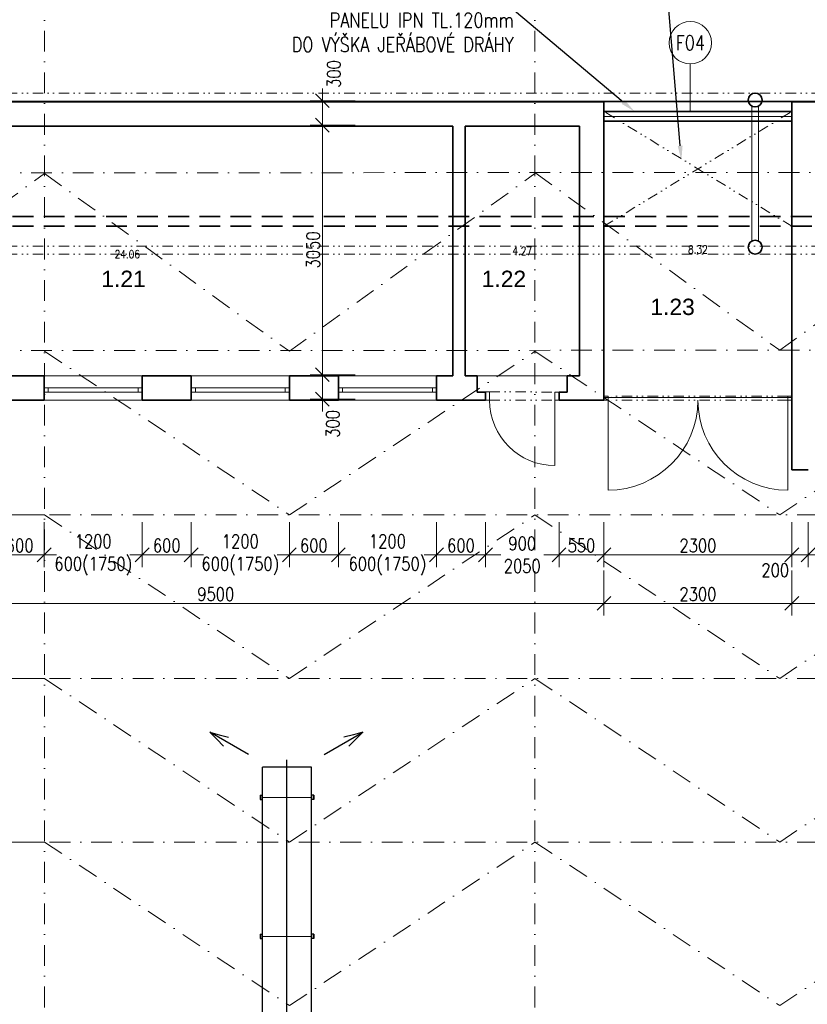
# Model space of a CAD drawing. Header units: millimetres. Extents: x -485339 to 350584, y -1189934 to 0.
# Tile 110 of 178: x -56185 to -46546, y -1027579 to -1015541. Entities that reach past the tile are written whole.
import ezdxf
from ezdxf import colors
from ezdxf.entities.mleader import LeaderData, LeaderLine
from ezdxf.enums import TextEntityAlignment as Align
from ezdxf.math import Vec2, Vec3

# ---------------------------------------------------------------- set-up
doc = ezdxf.new("R2010")
doc.units = ezdxf.units.MM
doc.header["$LTSCALE"] = 10
for name, pattern in [('DASHDOT', [25.4, 12.7, -6.35, 0, -6.35]), ('DĚLICÍ2', [15.875, 6.35, -3.175, 0, -3.175, 0, -3.175]), ('ČÁRKOVANÁ', [19.05, 12.7, -6.35])]:
    doc.linetypes.add(name, pattern=pattern)
doc.layers.get('Defpoints').update_dxf_attribs({"color": 201})
doc.layers.add('1VZT-vytápění', color=150, linetype='Continuous')
for name, color, linetype, lineweight in [('N_dveře', 10, 'Continuous', 18), ('N_popis', 10, 'Continuous', 18), ('N_čáry_dělící stěna', 212, 'ČÁRKOVANÁ', 35), ('N_čáry_nad', 10, 'DĚLICÍ2', 18), ('N_čáry_obv.plášt', 212, 'Continuous', 18), ('N_čáry_obv.plášt_obrys', 212, 'Continuous', 35), ('St__otvory_dveře', 40, 'Continuous', 18), ('St_kóty', 132, 'Continuous', 18), ('St_otvory_okna', 40, 'Continuous', 18), ('St_plocha_místnosti', 250, 'Continuous', 18), ('St_sloupy_konstrukce haly', 5, 'Continuous', 35), ('St_čáry_nad', 250, 'DĚLICÍ2', 18), ('St_čáry_obrys', 5, 'Continuous', 35), ('St_čáry_osy', 250, 'DASHDOT', 18), ('St_čáry_plné', 250, 'Continuous', 18)]:
    doc.layers.add(name, color=color, linetype=linetype, lineweight=lineweight)
doc.layers.add('St_plocha_místn', color=140, linetype='Continuous', lineweight=18, plot=False)
doc.styles.add('Andy', font='arial.ttf')
doc.styles.get("Standard").update_dxf_attribs({"font": 'simplex.shx', "width": 0.8})
doc.linetypes.add('ZIGZAG', pattern='A,0.00254,-5.08,[131,ltypeshp.shx,S=5.08,R=0,X=-5.08,Y=0],-10.16,[131,ltypeshp.shx,S=5.08,R=180,X=5.08,Y=0],-5.08', length=20.32254)
doc.dimstyles.new('stavebníM100', dxfattribs={"dimtxt": 165, "dimasz": 170, "dimexe": 150, "dimexo": 100, "dimgap": 30, "dimtad": 1, "dimdec": 0, "dimtxsty": 'Standard', "dimblk": 'OBLIQUE', "dimcen": -2.5, "dimdle": 150, "dimclrd": 256, "dimclre": 256, "dimclrt": 256, "dimadec": 4, "dimazin": 0, "dimtfac": 1, "dimtdec": 0, "dimtmove": 2, "dimatfit": 3, "dimldrblk": 'OBLIQUE', "dimfxl": 400, "dimfxlon": 1, "dimlwd": -1, "dimlwe": -1, "dimarcsym": 0})

# ---------------------------------------------------------------- blocks, each defined once
blk = doc.blocks.new('*U5513')
at = {"layer": 'St_čáry_osy', "ltscale": 2}
blk.add_lwpolyline([(-3000, -1000), (-4, 1000), (3000, -1000)], dxfattribs=at)
blk = doc.blocks.new('*U5512')
at = {"layer": 'St_čáry_osy', "ltscale": 2}
for p in [(72000, 6000), (72000, 4000), (72000, 2000), (72000, 0)]:
    blk.add_blockref('*U5513', p, dxfattribs=at)
blk = doc.blocks.new('*U5515')
at = {"layer": 'St_čáry_osy', "ltscale": 2}
for points in [[(-3950, 8000), (9058, 8000)], [(-3950, 6000), (9058, 6000)], [(-3950, 4000), (9058, 4000)]]:
    blk.add_lwpolyline(points, dxfattribs=at)
blk = doc.blocks.new('*U5514')
at = {"layer": 'St_čáry_osy', "ltscale": 2}
for p in [(60000, 0), (72000, 0)]:
    blk.add_blockref('*U5515', p, dxfattribs=at)
blk = doc.blocks.new('G$CC1796412')
at = {"layer": 'St__otvory_dveře', "color": 0, "ltscale": 2}
blk.add_lwpolyline([(850, 1), (850, 801)], dxfattribs=at)
at = {"layer": 'St__otvory_dveře', "ltscale": 2}
for points in [[(50, 0), (0, 0), (0, -100), (50, -100)], [(900, 1), (850, 1), (850, -99), (900, -99)]]:
    blk.add_lwpolyline(points, close=True, dxfattribs=at)
at = {"layer": 'St__otvory_dveře', "linetype": 'DĚLICÍ2', "ltscale": 2}
for points in [[(50, 0), (850, 1)], [(50, -100), (850, -99)]]:
    blk.add_lwpolyline(points, dxfattribs=at)
at = {"layer": 'St__otvory_dveře', "color": 0, "ltscale": 2}
blk.add_arc((850, 1), 800, 90, 180, dxfattribs=at)
blk = doc.blocks.new('G$C09EC9A76')
at = {"layer": 'St_otvory_okna', "ltscale": 2}
for points in [[(1200, 50), (0, 50), (0, 0), (1200, 0)], [(0, 50), (50, 50), (50, 0), (0, 0)], [(1200, 50), (1150, 50), (1150, 0), (1200, 0)]]:
    blk.add_lwpolyline(points, close=True, dxfattribs=at)
blk = doc.blocks.new('G$C96BA53D1')
at = {"layer": 'St__otvory_dveře', "ltscale": 2}
for points in [[(0, -50), (50, -50), (50, 0), (0, 0)], [(2250, -50), (2300, -50), (2300, 0), (2250, 0)]]:
    blk.add_lwpolyline(points, close=True, dxfattribs=at)
at = {"layer": 'St__otvory_dveře', "linetype": 'DĚLICÍ2', "ltscale": 2}
for points in [[(2250, 0), (50, 0)], [(2250, -50), (50, -50)]]:
    blk.add_lwpolyline(points, dxfattribs=at)
at = {"layer": 'St__otvory_dveře', "ltscale": 2}
for points in [[(50, -50), (50, -1150)], [(2250, -50), (2250, -1150)]]:
    blk.add_lwpolyline(points, dxfattribs=at)
for centre, start, end in [((50, -50), 270, 0), ((2250, -50), 180, 270)]:
    blk.add_arc(centre, 1100, start, end, dxfattribs=at)
blk = doc.blocks.new('G$CB69B1554')
at = {"layer": 'St_čáry_nad', "ltscale": 2}
blk.add_lwpolyline([(72380, -4650), (73480, -4650)], dxfattribs=at)
at = {"layer": 'St_čáry_obrys', "ltscale": 2}
for points in [[(73930, -1300), (63240, -1300)], [(73930, -4950), (73930, -1300)], [(76230, -5800), (76230, -1300)], [(72080, -1600), (64730, -1600)], [(72080, -4650), (72080, -1600)], [(73630, -1600), (72230, -1600)], [(72230, -4650), (72230, -1600)], [(73630, -4650), (73630, -1600)], [(67080, -4650), (66480, -4650)], [(67080, -4950), (67080, -4650)], [(68880, -4650), (68280, -4650)], [(68280, -4950), (68280, -4650)], [(68880, -4950), (68880, -4650)], [(70680, -4650), (70080, -4650)], [(70080, -4950), (70080, -4650)], [(70680, -4950), (70680, -4650)], [(72080, -4650), (71880, -4650)], [(71880, -4950), (71880, -4650)], [(72380, -4650), (72230, -4650)], [(72380, -4850), (72380, -4650)], [(73630, -4650), (73480, -4650)], [(73480, -4850), (73480, -4650)], [(72380, -4850), (72480, -4850)], [(72480, -4950), (72480, -4850)], [(73380, -4950), (73380, -4850)], [(73380, -4950), (73380, -4850)], [(73480, -4850), (73380, -4850)], [(67080, -4950), (66480, -4950)], [(68880, -4950), (68280, -4950)], [(70680, -4950), (70080, -4950)], [(72480, -4950), (71880, -4950)], [(73930, -4950), (73380, -4950)]]:
    blk.add_lwpolyline(points, dxfattribs=at)
at = {"layer": 'St_čáry_obrys'}
for points in [[(76230, -1300), (79139, -1300)], [(76230, -5800), (76430, -5800)]]:
    blk.add_lwpolyline(points, dxfattribs=at)
at = {"layer": 'St_čáry_plné'}
for p, q in [((67080, -4650), (68280, -4650)), ((68880, -4650), (70080, -4650)), ((70680, -4650), (71880, -4650)), ((67080, -4950), (68280, -4950)), ((68880, -4950), (70080, -4950)), ((70680, -4950), (71880, -4950))]:
    blk.add_line(p, q, dxfattribs=at)
at = {"layer": 'St__otvory_dveře', "xscale": -1, "rotation": 180}
blk.add_blockref('G$CC1796412', (72480, -4949), dxfattribs=at)
at = {"layer": 'St__otvory_dveře'}
blk.add_blockref('G$C96BA53D1', (73930, -4900), dxfattribs=at)
at = {"layer": 'St_otvory_okna', "ltscale": 2}
for p in [(67080, -4850), (68880, -4850), (70680, -4850)]:
    blk.add_blockref('G$C09EC9A76', p, dxfattribs=at)
blk = doc.blocks.new('G$CD8A98CDB')
at = {"layer": 'St_sloupy_konstrukce haly', "color": 250, "lineweight": 18, "ltscale": 2}
for points in [[(-825, 0), (825, 0)], [(-825, -80), (825, -80)]]:
    blk.add_lwpolyline(points, dxfattribs=at)
at = {"layer": 'St_sloupy_konstrukce haly', "ltscale": 2}
for centre in [(-900, -40), (900, -40)]:
    blk.add_circle(centre, 85, dxfattribs=at)
blk = doc.blocks.new('_OBLIQUE')
at = {"color": 0, "linetype": 'ByBlock'}
blk.add_line((-0.5, -0.5), (0.5, 0.5), dxfattribs=at)
blk = doc.blocks.new('*D5771')
at = {"layer": 'Defpoints', "color": 0}
for p in [(-43625, -992923), (-40393, -992923), (-59739, -1042046)]:
    blk.add_point(p, dxfattribs=at)
at = {"layer": 'St_kóty'}
for p, q in [((-40393, -1042196), (-40393, -992773)), ((-40793, -992923), (-40243, -992923)), ((-40793, -1042046), (-40243, -1042046))]:
    blk.add_line(p, q, dxfattribs=at)
at = {"layer": 'St_kóty', "linetype": 'ByBlock', "xscale": 170, "yscale": 170, "zscale": 170}
for p, rotation in [((-40393, -992923), 90), ((-40393, -1042046), 270)]:
    blk.add_blockref('_OBLIQUE', p, dxfattribs=dict(at, rotation=rotation))
at = {"layer": 'St_kóty', "insert": (-40506, -1017484), "char_height": 165, "attachment_point": 5, "rotation": 90}
blk.add_mtext('49123', dxfattribs=at)
blk = doc.blocks.new('*D5783')
at = {"layer": 'Defpoints', "color": 0}
for p in [(-43625, -992923), (-59725, -1060478), (-38949, -1060478)]:
    blk.add_point(p, dxfattribs=at)
at = {"layer": 'St_kóty'}
for p, q in [((-38949, -992773), (-38949, -1060628)), ((-39349, -992923), (-38799, -992923)), ((-39349, -1060478), (-38799, -1060478))]:
    blk.add_line(p, q, dxfattribs=at)
at = {"layer": 'St_kóty', "linetype": 'ByBlock', "xscale": 170, "yscale": 170, "zscale": 170}
for p, rotation in [((-38949, -992923), 90), ((-38949, -1060478), 270)]:
    blk.add_blockref('_OBLIQUE', p, dxfattribs=dict(at, rotation=rotation))
at = {"layer": 'St_kóty', "insert": (-39061, -1026700), "char_height": 165, "attachment_point": 5, "rotation": 90}
blk.add_mtext('67555', dxfattribs=at)
blk = doc.blocks.new('*D5885')
at = {"layer": 'Defpoints', "color": 0}
for p in [(-54685, -1019587), (-54085, -1019587), (-54085, -1022083)]:
    blk.add_point(p, dxfattribs=at)
at = {"layer": 'St_kóty'}
for p, q in [((-54685, -1021683), (-54685, -1022233)), ((-54085, -1021683), (-54085, -1022233)), ((-54835, -1022083), (-53935, -1022083))]:
    blk.add_line(p, q, dxfattribs=at)
at = {"layer": 'St_kóty', "linetype": 'ByBlock', "xscale": 170, "yscale": 170, "zscale": 170, "rotation": 180}
blk.add_blockref('_OBLIQUE', (-54685, -1022083), dxfattribs=at)
at = {"layer": 'St_kóty', "linetype": 'ByBlock', "xscale": 170, "yscale": 170, "zscale": 170}
blk.add_blockref('_OBLIQUE', (-54085, -1022083), dxfattribs=at)
at = {"layer": 'St_kóty', "insert": (-54385, -1021970), "char_height": 165, "attachment_point": 5}
blk.add_mtext('600', dxfattribs=at)
blk = doc.blocks.new('*D5886')
at = {"layer": 'Defpoints', "color": 0}
for p in [(-54085, -1019587), (-52885, -1019587), (-52885, -1022083)]:
    blk.add_point(p, dxfattribs=at)
at = {"layer": 'St_kóty'}
for p, q in [((-54085, -1021683), (-54085, -1022233)), ((-52885, -1021683), (-52885, -1022233)), ((-54235, -1022083), (-54008, -1022083)), ((-52735, -1022083), (-52961, -1022083))]:
    blk.add_line(p, q, dxfattribs=at)
at = {"layer": 'St_kóty', "linetype": 'ByBlock', "xscale": 170, "yscale": 170, "zscale": 170, "rotation": 180}
blk.add_blockref('_OBLIQUE', (-54085, -1022083), dxfattribs=at)
at = {"layer": 'St_kóty', "linetype": 'ByBlock', "xscale": 170, "yscale": 170, "zscale": 170}
blk.add_blockref('_OBLIQUE', (-52885, -1022083), dxfattribs=at)
at = {"layer": 'St_kóty', "insert": (-53485, -1022083), "char_height": 165, "attachment_point": 5}
blk.add_mtext('1200\\P600(1750)', dxfattribs=at)
blk = doc.blocks.new('*D5887')
at = {"layer": 'Defpoints', "color": 0}
for p in [(-52885, -1019587), (-52285, -1019587), (-52285, -1022083)]:
    blk.add_point(p, dxfattribs=at)
at = {"layer": 'St_kóty'}
for p, q in [((-52885, -1021683), (-52885, -1022233)), ((-52285, -1021683), (-52285, -1022233)), ((-53035, -1022083), (-52135, -1022083))]:
    blk.add_line(p, q, dxfattribs=at)
at = {"layer": 'St_kóty', "linetype": 'ByBlock', "xscale": 170, "yscale": 170, "zscale": 170, "rotation": 180}
blk.add_blockref('_OBLIQUE', (-52885, -1022083), dxfattribs=at)
at = {"layer": 'St_kóty', "linetype": 'ByBlock', "xscale": 170, "yscale": 170, "zscale": 170}
blk.add_blockref('_OBLIQUE', (-52285, -1022083), dxfattribs=at)
at = {"layer": 'St_kóty', "insert": (-52585, -1021970), "char_height": 165, "attachment_point": 5}
blk.add_mtext('600', dxfattribs=at)
blk = doc.blocks.new('*D5888')
at = {"layer": 'Defpoints', "color": 0}
for p in [(-52285, -1019587), (-51085, -1019587), (-51085, -1022083)]:
    blk.add_point(p, dxfattribs=at)
at = {"layer": 'St_kóty'}
for p, q in [((-52285, -1021683), (-52285, -1022233)), ((-51085, -1021683), (-51085, -1022233)), ((-52435, -1022083), (-52208, -1022083)), ((-50935, -1022083), (-51161, -1022083))]:
    blk.add_line(p, q, dxfattribs=at)
at = {"layer": 'St_kóty', "linetype": 'ByBlock', "xscale": 170, "yscale": 170, "zscale": 170, "rotation": 180}
blk.add_blockref('_OBLIQUE', (-52285, -1022083), dxfattribs=at)
at = {"layer": 'St_kóty', "linetype": 'ByBlock', "xscale": 170, "yscale": 170, "zscale": 170}
blk.add_blockref('_OBLIQUE', (-51085, -1022083), dxfattribs=at)
at = {"layer": 'St_kóty', "insert": (-51685, -1022083), "char_height": 165, "attachment_point": 5}
blk.add_mtext('1200\\P600(1750)', dxfattribs=at)
blk = doc.blocks.new('*D5889')
at = {"layer": 'Defpoints', "color": 0}
for p in [(-51085, -1019587), (-50485, -1019587), (-50485, -1022083)]:
    blk.add_point(p, dxfattribs=at)
at = {"layer": 'St_kóty'}
for p, q in [((-51085, -1021683), (-51085, -1022233)), ((-50485, -1021683), (-50485, -1022233)), ((-51235, -1022083), (-50335, -1022083))]:
    blk.add_line(p, q, dxfattribs=at)
at = {"layer": 'St_kóty', "linetype": 'ByBlock', "xscale": 170, "yscale": 170, "zscale": 170, "rotation": 180}
blk.add_blockref('_OBLIQUE', (-51085, -1022083), dxfattribs=at)
at = {"layer": 'St_kóty', "linetype": 'ByBlock', "xscale": 170, "yscale": 170, "zscale": 170}
blk.add_blockref('_OBLIQUE', (-50485, -1022083), dxfattribs=at)
at = {"layer": 'St_kóty', "insert": (-50785, -1021970), "char_height": 165, "attachment_point": 5}
blk.add_mtext('600', dxfattribs=at)
blk = doc.blocks.new('*D5890')
at = {"layer": 'Defpoints', "color": 0}
for p in [(-50485, -1019587), (-49585, -1019587), (-49585, -1022083)]:
    blk.add_point(p, dxfattribs=at)
at = {"layer": 'St_kóty'}
for p, q in [((-50485, -1021683), (-50485, -1022233)), ((-49585, -1021683), (-49585, -1022233)), ((-50635, -1022083), (-50297, -1022083)), ((-49435, -1022083), (-49772, -1022083))]:
    blk.add_line(p, q, dxfattribs=at)
at = {"layer": 'St_kóty', "linetype": 'ByBlock', "xscale": 170, "yscale": 170, "zscale": 170, "rotation": 180}
blk.add_blockref('_OBLIQUE', (-50485, -1022083), dxfattribs=at)
at = {"layer": 'St_kóty', "linetype": 'ByBlock', "xscale": 170, "yscale": 170, "zscale": 170}
blk.add_blockref('_OBLIQUE', (-49585, -1022083), dxfattribs=at)
at = {"layer": 'St_kóty', "insert": (-50035, -1022083), "char_height": 165, "attachment_point": 5}
blk.add_mtext('900\\P2050', dxfattribs=at)
blk = doc.blocks.new('*D5891')
at = {"layer": 'Defpoints', "color": 0}
for p in [(-49585, -1019587), (-49035, -1019587), (-49035, -1022083)]:
    blk.add_point(p, dxfattribs=at)
at = {"layer": 'St_kóty'}
for p, q in [((-49585, -1021683), (-49585, -1022233)), ((-49035, -1021683), (-49035, -1022233)), ((-49735, -1022083), (-48885, -1022083))]:
    blk.add_line(p, q, dxfattribs=at)
at = {"layer": 'St_kóty', "linetype": 'ByBlock', "xscale": 170, "yscale": 170, "zscale": 170, "rotation": 180}
blk.add_blockref('_OBLIQUE', (-49585, -1022083), dxfattribs=at)
at = {"layer": 'St_kóty', "linetype": 'ByBlock', "xscale": 170, "yscale": 170, "zscale": 170}
blk.add_blockref('_OBLIQUE', (-49035, -1022083), dxfattribs=at)
at = {"layer": 'St_kóty', "insert": (-49310, -1021970), "char_height": 165, "attachment_point": 5}
blk.add_mtext('550', dxfattribs=at)
blk = doc.blocks.new('*D5892')
at = {"layer": 'Defpoints', "color": 0}
for p in [(-49035, -1019587), (-46735, -1020437), (-46735, -1022083)]:
    blk.add_point(p, dxfattribs=at)
at = {"layer": 'St_kóty'}
for p, q in [((-49035, -1021683), (-49035, -1022233)), ((-46735, -1021683), (-46735, -1022233)), ((-49185, -1022083), (-46585, -1022083))]:
    blk.add_line(p, q, dxfattribs=at)
at = {"layer": 'St_kóty', "linetype": 'ByBlock', "xscale": 170, "yscale": 170, "zscale": 170, "rotation": 180}
blk.add_blockref('_OBLIQUE', (-49035, -1022083), dxfattribs=at)
at = {"layer": 'St_kóty', "linetype": 'ByBlock', "xscale": 170, "yscale": 170, "zscale": 170}
blk.add_blockref('_OBLIQUE', (-46735, -1022083), dxfattribs=at)
at = {"layer": 'St_kóty', "insert": (-47885, -1021970), "char_height": 165, "attachment_point": 5}
blk.add_mtext('2300', dxfattribs=at)
blk = doc.blocks.new('*D5893')
at = {"layer": 'Defpoints', "color": 0}
for p in [(-46735, -1020437), (-46535, -1020437), (-46535, -1022083)]:
    blk.add_point(p, dxfattribs=at)
at = {"layer": 'St_kóty'}
for p, q in [((-46735, -1021683), (-46735, -1022233)), ((-46535, -1021683), (-46535, -1022233)), ((-46885, -1022083), (-46385, -1022083))]:
    blk.add_line(p, q, dxfattribs=at)
at = {"layer": 'St_kóty', "linetype": 'ByBlock', "xscale": 170, "yscale": 170, "zscale": 170, "rotation": 180}
blk.add_blockref('_OBLIQUE', (-46735, -1022083), dxfattribs=at)
at = {"layer": 'St_kóty', "linetype": 'ByBlock', "xscale": 170, "yscale": 170, "zscale": 170}
blk.add_blockref('_OBLIQUE', (-46535, -1022083), dxfattribs=at)
at = {"layer": 'St_kóty', "insert": (-46939, -1022271), "char_height": 165, "attachment_point": 5}
blk.add_mtext('200', dxfattribs=at)
blk = doc.blocks.new('*D5894')
at = {"layer": 'Defpoints', "color": 0}
for p in [(-46535, -1020437), (-45435, -1020437), (-45435, -1022083)]:
    blk.add_point(p, dxfattribs=at)
at = {"layer": 'St_kóty'}
for p, q in [((-46535, -1021683), (-46535, -1022233)), ((-45435, -1021683), (-45435, -1022233)), ((-46685, -1022083), (-46235, -1022083)), ((-45285, -1022083), (-45735, -1022083))]:
    blk.add_line(p, q, dxfattribs=at)
at = {"layer": 'St_kóty', "linetype": 'ByBlock', "xscale": 170, "yscale": 170, "zscale": 170, "rotation": 180}
blk.add_blockref('_OBLIQUE', (-46535, -1022083), dxfattribs=at)
at = {"layer": 'St_kóty', "linetype": 'ByBlock', "xscale": 170, "yscale": 170, "zscale": 170}
blk.add_blockref('_OBLIQUE', (-45435, -1022083), dxfattribs=at)
at = {"layer": 'St_kóty', "insert": (-45985, -1022083), "char_height": 165, "attachment_point": 5}
blk.add_mtext('1100\\P2150', dxfattribs=at)
blk = doc.blocks.new('*D5900')
at = {"layer": 'Defpoints', "color": 0}
for p in [(-58535, -1020181), (-49035, -1020181), (-49035, -1022677)]:
    blk.add_point(p, dxfattribs=at)
at = {"layer": 'St_kóty'}
for p, q in [((-58535, -1022277), (-58535, -1022827)), ((-49035, -1022277), (-49035, -1022827)), ((-58685, -1022677), (-48885, -1022677))]:
    blk.add_line(p, q, dxfattribs=at)
at = {"layer": 'St_kóty', "linetype": 'ByBlock', "xscale": 170, "yscale": 170, "zscale": 170, "rotation": 180}
blk.add_blockref('_OBLIQUE', (-58535, -1022677), dxfattribs=at)
at = {"layer": 'St_kóty', "linetype": 'ByBlock', "xscale": 170, "yscale": 170, "zscale": 170}
blk.add_blockref('_OBLIQUE', (-49035, -1022677), dxfattribs=at)
at = {"layer": 'St_kóty', "insert": (-53785, -1022564), "char_height": 165, "attachment_point": 5}
blk.add_mtext('9500', dxfattribs=at)
blk = doc.blocks.new('*D5901')
at = {"layer": 'Defpoints', "color": 0}
for p in [(-49035, -1020181), (-46735, -1021031), (-46735, -1022677)]:
    blk.add_point(p, dxfattribs=at)
at = {"layer": 'St_kóty'}
for p, q in [((-49035, -1022277), (-49035, -1022827)), ((-46735, -1022277), (-46735, -1022827)), ((-49185, -1022677), (-46585, -1022677))]:
    blk.add_line(p, q, dxfattribs=at)
at = {"layer": 'St_kóty', "linetype": 'ByBlock', "xscale": 170, "yscale": 170, "zscale": 170, "rotation": 180}
blk.add_blockref('_OBLIQUE', (-49035, -1022677), dxfattribs=at)
at = {"layer": 'St_kóty', "linetype": 'ByBlock', "xscale": 170, "yscale": 170, "zscale": 170}
blk.add_blockref('_OBLIQUE', (-46735, -1022677), dxfattribs=at)
at = {"layer": 'St_kóty', "insert": (-47885, -1022564), "char_height": 165, "attachment_point": 5}
blk.add_mtext('2300', dxfattribs=at)
blk = doc.blocks.new('*D5902')
at = {"layer": 'Defpoints', "color": 0}
for p in [(-46735, -1021031), (-43925, -1021031), (-43925, -1022677)]:
    blk.add_point(p, dxfattribs=at)
at = {"layer": 'St_kóty'}
for p, q in [((-46735, -1022277), (-46735, -1022827)), ((-43925, -1022277), (-43925, -1022827)), ((-46885, -1022677), (-43775, -1022677))]:
    blk.add_line(p, q, dxfattribs=at)
at = {"layer": 'St_kóty', "linetype": 'ByBlock', "xscale": 170, "yscale": 170, "zscale": 170, "rotation": 180}
blk.add_blockref('_OBLIQUE', (-46735, -1022677), dxfattribs=at)
at = {"layer": 'St_kóty', "linetype": 'ByBlock', "xscale": 170, "yscale": 170, "zscale": 170}
blk.add_blockref('_OBLIQUE', (-43925, -1022677), dxfattribs=at)
at = {"layer": 'St_kóty', "insert": (-45330, -1022564), "char_height": 165, "attachment_point": 5}
blk.add_mtext('2810', dxfattribs=at)
blk = doc.blocks.new('*D5905')
at = {"layer": 'Defpoints', "color": 0}
for p in [(-55885, -1020031), (-56485, -1020181), (-55885, -1022083)]:
    blk.add_point(p, dxfattribs=at)
at = {"layer": 'St_kóty'}
for p, q in [((-56485, -1021683), (-56485, -1022233)), ((-55885, -1021683), (-55885, -1022233)), ((-56635, -1022083), (-55735, -1022083))]:
    blk.add_line(p, q, dxfattribs=at)
at = {"layer": 'St_kóty', "linetype": 'ByBlock', "xscale": 170, "yscale": 170, "zscale": 170, "rotation": 180}
blk.add_blockref('_OBLIQUE', (-56485, -1022083), dxfattribs=at)
at = {"layer": 'St_kóty', "linetype": 'ByBlock', "xscale": 170, "yscale": 170, "zscale": 170}
blk.add_blockref('_OBLIQUE', (-55885, -1022083), dxfattribs=at)
at = {"layer": 'St_kóty', "insert": (-56185, -1021970), "char_height": 165, "attachment_point": 5}
blk.add_mtext('600', dxfattribs=at)
blk = doc.blocks.new('*D5906')
at = {"layer": 'Defpoints', "color": 0}
for p in [(-54685, -1019881), (-55885, -1020031), (-54685, -1022083)]:
    blk.add_point(p, dxfattribs=at)
at = {"layer": 'St_kóty'}
for p, q in [((-55885, -1021683), (-55885, -1022233)), ((-54685, -1021683), (-54685, -1022233)), ((-56035, -1022083), (-55808, -1022083)), ((-54535, -1022083), (-54761, -1022083))]:
    blk.add_line(p, q, dxfattribs=at)
at = {"layer": 'St_kóty', "linetype": 'ByBlock', "xscale": 170, "yscale": 170, "zscale": 170, "rotation": 180}
blk.add_blockref('_OBLIQUE', (-55885, -1022083), dxfattribs=at)
at = {"layer": 'St_kóty', "linetype": 'ByBlock', "xscale": 170, "yscale": 170, "zscale": 170}
blk.add_blockref('_OBLIQUE', (-54685, -1022083), dxfattribs=at)
at = {"layer": 'St_kóty', "insert": (-55285, -1022083), "char_height": 165, "attachment_point": 5}
blk.add_mtext('1200\\P600(1750)', dxfattribs=at)
blk = doc.blocks.new('*D5941')
at = {"layer": 'Defpoints', "color": 0}
for p in [(-49035, -1012548), (-59725, -1015230), (-49035, -1016531)]:
    blk.add_point(p, dxfattribs=at)
at = {"layer": 'St_kóty'}
for p, q in [((-59725, -1012948), (-59725, -1012398)), ((-49035, -1012948), (-49035, -1012398)), ((-59875, -1012548), (-48885, -1012548))]:
    blk.add_line(p, q, dxfattribs=at)
at = {"layer": 'St_kóty', "linetype": 'ByBlock', "xscale": 170, "yscale": 170, "zscale": 170, "rotation": 180}
blk.add_blockref('_OBLIQUE', (-59725, -1012548), dxfattribs=at)
at = {"layer": 'St_kóty', "linetype": 'ByBlock', "xscale": 170, "yscale": 170, "zscale": 170}
blk.add_blockref('_OBLIQUE', (-49035, -1012548), dxfattribs=at)
at = {"layer": 'St_kóty', "insert": (-54380, -1012435), "char_height": 165, "attachment_point": 5}
blk.add_mtext('10690', dxfattribs=at)
blk = doc.blocks.new('*D5942')
at = {"layer": 'Defpoints', "color": 0}
for p in [(-46735, -1012548), (-49035, -1016531), (-46735, -1016531)]:
    blk.add_point(p, dxfattribs=at)
at = {"layer": 'St_kóty'}
for p, q in [((-49035, -1012948), (-49035, -1012398)), ((-46735, -1012948), (-46735, -1012398)), ((-49185, -1012548), (-46585, -1012548))]:
    blk.add_line(p, q, dxfattribs=at)
at = {"layer": 'St_kóty', "linetype": 'ByBlock', "xscale": 170, "yscale": 170, "zscale": 170, "rotation": 180}
blk.add_blockref('_OBLIQUE', (-49035, -1012548), dxfattribs=at)
at = {"layer": 'St_kóty', "linetype": 'ByBlock', "xscale": 170, "yscale": 170, "zscale": 170}
blk.add_blockref('_OBLIQUE', (-46735, -1012548), dxfattribs=at)
at = {"layer": 'St_kóty', "insert": (-47885, -1012435), "char_height": 165, "attachment_point": 5}
blk.add_mtext('2300', dxfattribs=at)
blk = doc.blocks.new('*D5943')
at = {"layer": 'Defpoints', "color": 0}
for p in [(-43925, -1012548), (-46735, -1016531), (-43925, -1016531)]:
    blk.add_point(p, dxfattribs=at)
at = {"layer": 'St_kóty'}
for p, q in [((-46735, -1012948), (-46735, -1012398)), ((-43925, -1012948), (-43925, -1012398)), ((-46885, -1012548), (-43775, -1012548))]:
    blk.add_line(p, q, dxfattribs=at)
at = {"layer": 'St_kóty', "linetype": 'ByBlock', "xscale": 170, "yscale": 170, "zscale": 170, "rotation": 180}
blk.add_blockref('_OBLIQUE', (-46735, -1012548), dxfattribs=at)
at = {"layer": 'St_kóty', "linetype": 'ByBlock', "xscale": 170, "yscale": 170, "zscale": 170}
blk.add_blockref('_OBLIQUE', (-43925, -1012548), dxfattribs=at)
at = {"layer": 'St_kóty', "insert": (-45330, -1012435), "char_height": 165, "attachment_point": 5}
blk.add_mtext('2810', dxfattribs=at)
blk = doc.blocks.new('*D5945')
at = {"layer": 'Defpoints', "color": 0}
for p in [(-52481, -1019881), (-51085, -1019881), (-51085, -1020181)]:
    blk.add_point(p, dxfattribs=at)
at = {"layer": 'St_kóty'}
for p, q in [((-52481, -1020331), (-52481, -1019731)), ((-52081, -1019881), (-52631, -1019881)), ((-52081, -1020181), (-52631, -1020181))]:
    blk.add_line(p, q, dxfattribs=at)
at = {"layer": 'St_kóty', "linetype": 'ByBlock', "xscale": 170, "yscale": 170, "zscale": 170}
for p, rotation in [((-52481, -1019881), 90), ((-52481, -1020181), 270)]:
    blk.add_blockref('_OBLIQUE', p, dxfattribs=dict(at, rotation=rotation))
at = {"layer": 'St_kóty', "insert": (-52353, -1020482), "char_height": 165, "attachment_point": 5, "rotation": 90}
blk.add_mtext('300', dxfattribs=at)
blk = doc.blocks.new('*D5946')
at = {"layer": 'Defpoints', "color": 0}
for p in [(-52481, -1016831), (-50885, -1016831), (-51085, -1019881)]:
    blk.add_point(p, dxfattribs=at)
at = {"layer": 'St_kóty'}
for p, q in [((-52481, -1020031), (-52481, -1016681)), ((-52081, -1016831), (-52631, -1016831)), ((-52081, -1019881), (-52631, -1019881))]:
    blk.add_line(p, q, dxfattribs=at)
at = {"layer": 'St_kóty', "linetype": 'ByBlock', "xscale": 170, "yscale": 170, "zscale": 170}
for p, rotation in [((-52481, -1016831), 90), ((-52481, -1019881), 270)]:
    blk.add_blockref('_OBLIQUE', p, dxfattribs=dict(at, rotation=rotation))
at = {"layer": 'St_kóty', "insert": (-52594, -1018356), "char_height": 165, "attachment_point": 5, "rotation": 90}
blk.add_mtext('3050', dxfattribs=at)
blk = doc.blocks.new('*D5947')
at = {"layer": 'Defpoints', "color": 0}
for p in [(-52481, -1016531), (-50885, -1016531), (-50885, -1016831)]:
    blk.add_point(p, dxfattribs=at)
at = {"layer": 'St_kóty'}
for p, q in [((-52481, -1016981), (-52481, -1016381)), ((-52081, -1016531), (-52631, -1016531)), ((-52081, -1016831), (-52631, -1016831))]:
    blk.add_line(p, q, dxfattribs=at)
at = {"layer": 'St_kóty', "linetype": 'ByBlock', "xscale": 170, "yscale": 170, "zscale": 170}
for p, rotation in [((-52481, -1016531), 90), ((-52481, -1016831), 270)]:
    blk.add_blockref('_OBLIQUE', p, dxfattribs=dict(at, rotation=rotation))
at = {"layer": 'St_kóty', "insert": (-52340, -1016205), "char_height": 165, "attachment_point": 5, "rotation": 90}
blk.add_mtext('300', dxfattribs=at)
blk = doc.blocks.new('*D5948')
at = {"layer": 'Defpoints', "color": 0}
for p in [(-46535, -1020831), (-44949, -1020831), (-46735, -1021031)]:
    blk.add_point(p, dxfattribs=at)
at = {"layer": 'St_kóty'}
for p, q in [((-44949, -1021181), (-44949, -1020681)), ((-45349, -1020831), (-44799, -1020831)), ((-45349, -1021031), (-44799, -1021031))]:
    blk.add_line(p, q, dxfattribs=at)
at = {"layer": 'St_kóty', "linetype": 'ByBlock', "xscale": 170, "yscale": 170, "zscale": 170}
for p, rotation in [((-44949, -1020831), 90), ((-44949, -1021031), 270)]:
    blk.add_blockref('_OBLIQUE', p, dxfattribs=dict(at, rotation=rotation))
at = {"layer": 'St_kóty', "insert": (-44776, -1020632), "char_height": 165, "attachment_point": 5, "rotation": 90}
blk.add_mtext('200', dxfattribs=at)
blk = doc.blocks.new('ASXAXSASXA')
at = {"layer": '1VZT-vytápění'}
for p, q in [((31730, -17558), (31458, -17087)), ((31458, -17087), (31489, -17202)), ((31458, -17087), (31543, -17171)), ((31489, -17202), (31520, -17317)), ((31543, -17171), (31627, -17256)), ((32228, -17686), (32228, -17714)), ((32228, -17686), (32282, -17686)), ((32282, -17686), (32282, -17714)), ((33928, -17686), (33928, -17714)), ((33928, -17686), (33982, -17686)), ((33982, -17686), (33982, -17714)), ((31885, -17714), (31885, -18314)), ((43455, -17714), (31885, -17714)), ((43455, -18314), (31885, -18314)), ((32228, -18341), (32228, -18314)), ((32228, -18341), (32282, -18341)), ((32282, -18341), (32282, -18314)), ((33928, -18341), (33928, -18314)), ((33928, -18341), (33982, -18341)), ((33982, -18341), (33982, -18314)), ((31730, -18487), (31458, -18958)), ((31489, -18843), (31520, -18728)), ((31458, -18958), (31489, -18843)), ((31458, -18958), (31543, -18873)), ((31543, -18873), (31627, -18789))]:
    blk.add_line(p, q, dxfattribs=at)
at = {"layer": '1VZT-vytápění', "lineweight": 15}
for p, q in [((32228, -17692), (32282, -17692)), ((33928, -17692), (33982, -17692)), ((32228, -18335), (32282, -18335)), ((33928, -18335), (33982, -18335))]:
    blk.add_line(p, q, dxfattribs=at)
at = {"layer": '1VZT-vytápění', "lineweight": 15, "ltscale": 5}
for p, q in [((32255, -17714), (32255, -18314)), ((33955, -17714), (33955, -18314))]:
    blk.add_line(p, q, dxfattribs=at)
at = {"layer": '1VZT-vytápění', "ltscale": 15}
blk.add_line((43843, -18014), (31796, -18014), dxfattribs=at)

msp = doc.modelspace()

# ---------------------------------------------------------------- linework, layer by layer
at = {"layer": 'N_popis'}
msp.add_lwpolyline([(-47978.2, -1016082.2), (-47978.2, -1016663)], dxfattribs=at)
msp.add_circle((-47978.2, -1015822.3), 259.9, dxfattribs=at)
at = {"layer": 'N_čáry_dělící stěna', "ltscale": 2}
for points in [[(-43825.3, -1017945.5), (-59269.9, -1017945.5)], [(-43825.3, -1018065.5), (-59389.9, -1018065.5)]]:
    msp.add_lwpolyline(points, dxfattribs=at)
at = {"layer": 'N_čáry_nad', "ltscale": 2}
for points in [[(-49034.9, -1018065.5), (-46734.9, -1016662.9)], [(-46734.9, -1018065.5), (-49034.9, -1016662.9)]]:
    msp.add_lwpolyline(points, dxfattribs=at)
at = {"layer": 'N_čáry_obv.plášt', "linetype": 'ZIGZAG'}
msp.add_lwpolyline([(-49034.9, -1016722.9), (-46734.9, -1016722.9)], dxfattribs=at)
at = {"layer": 'N_čáry_obv.plášt_obrys'}
msp.add_lwpolyline([(-46734.9, -1016662.9), (-49034.9, -1016662.9), (-49034.9, -1016782.9), (-46734.9, -1016782.9)], close=True, dxfattribs=at)
at = {"layer": 'St_plocha_místn'}
msp.add_lwpolyline([(-94034.9, -1015242.9), (-72334.9, -1015242.9), (-72334.9, -1019552.9), (-70034.9, -1019552.9), (-70034.9, -1015242.9), (-59724.9, -1015242.9), (-59724.9, -1016537.6), (-43925.2, -1016531.2), (-43925.2, -1014407.6), (-44035.2, -1014407.6), (-44035.2, -1014197.6), (-43925.2, -1014197.6), (-43925.2, -1008167.6), (-44035.2, -1008167.6), (-44035.2, -1007957.6), (-43825.2, -1007957.6), (-43825.2, -1002887.6)], dxfattribs=at)
for points in [[(-49034.9, -1020159.3), (-46734.9, -1020159.3), (-46734.9, -1016542.9), (-49034.9, -1016542.9)], [(-59924.9, -1019442.9), (-59924.9, -1018472.9), (-58234.9, -1018472.9), (-58234.9, -1016842.9), (-50884.9, -1016842.9), (-50884.9, -1019892.9), (-58234.9, -1019892.9), (-58234.9, -1019442.9)], [(-50734.9, -1016842.9), (-49334.9, -1016842.9), (-49334.9, -1019892.9), (-50734.9, -1019892.9)]]:
    msp.add_lwpolyline(points, close=True, dxfattribs=at)
at = {"layer": 'St_čáry_nad', "ltscale": 2}
for points in [[(-43825.2, -1016437.6), (-139879.9, -1016437.6)], [(-46557.7, -1016537.6), (-139879.9, -1016537.6)], [(-43825.2, -1018307.6), (-139879.9, -1018307.6)], [(-43825.2, -1018407.6), (-139879.9, -1018407.6)]]:
    msp.add_lwpolyline(points, dxfattribs=at)
at = {"layer": 'St_čáry_obrys'}
msp.add_line((-46734.9, -1020192.9), (-46734.9, -1021031.2), dxfattribs=at)
at = {"layer": 'St_čáry_osy', "ltscale": 2}
for points in [[(-55879.9, -1041843.2), (-55879.9, -992785.6)], [(-49879.9, -1041843.2), (-49879.9, -992785.6)], [(-139879.9, -1017422.6), (-43825.2, -1017409.8)], [(-61879.9, -1017422.6), (-58884.2, -1019595.1), (-55879.9, -1017422.6)], [(-55879.9, -1017422.6), (-52884.2, -1019595.1), (-49879.9, -1017422.6)], [(-49879.9, -1017410.6), (-46884.2, -1019583.1), (-43878.9, -1017410.6)], [(-139879.9, -1019595.1), (-43825.2, -1019582.3)], [(-49879.9, -1019595.1), (-46884.2, -1021595.1), (-43878.9, -1019595.1)], [(-49879.9, -1021595.1), (-46884.2, -1023595.1), (-43878.9, -1021595.1)], [(-49879.9, -1023595.1), (-46884.2, -1025595.1), (-43878.9, -1023595.1)], [(-49879.9, -1025595.1), (-46884.2, -1027595.1), (-43878.9, -1025595.1)]]:
    msp.add_lwpolyline(points, dxfattribs=at)

# ---------------------------------------------------------------- block references
at = {"layer": '1VZT-vytápění', "rotation": 270}
msp.add_blockref('ASXAXSASXA', (-34899.7, -992794.4), dxfattribs=at)
at = {"layer": 'N_dveře', "ltscale": 2}
msp.add_blockref('G$CB69B1554', (-122964.9, -1015242.9), dxfattribs=at)
at = {"layer": 'St_sloupy_konstrukce haly', "ltscale": 2, "rotation": 90}
msp.add_blockref('G$CD8A98CDB', (-47224.9, -1017422.6), dxfattribs=at)
at = {"layer": 'St_čáry_osy', "ltscale": 2, "xscale": -1, "rotation": 180}
msp.add_blockref('*U5512', (-124879.9, -1020595.1), dxfattribs=at)
at = {"layer": 'St_čáry_osy', "ltscale": 2}
msp.add_blockref('*U5514', (-124884.2, -1029595.1), dxfattribs=at)

# ---------------------------------------------------------------- texts
at = {"layer": 'N_popis', "width": 0.8}
msp.add_text('F04', height=180, dxfattribs=at).set_placement((-47978.2, -1015822.3), align=Align.MIDDLE_CENTER)
at = {"layer": 'St_plocha_místn', "width": 0.8}
for s, p in [('4.27', (-50034.9, -1018367.9)), ('8.32', (-47884.9, -1018351.1)), ('24.06', (-54867.9, -1018408.2))]:
    msp.add_text(s, height=100, dxfattribs=at).set_placement(p, align=Align.MIDDLE_CENTER)
at = {"layer": 'St_plocha_místnosti', "ltscale": 2, "style": 'Andy'}
for s, p in [('1.21', (-55186, -1018809.2)), ('1.22', (-50531.3, -1018809.2)), ('1.23', (-48467.3, -1019151.5))]:
    msp.add_text(s, height=200, dxfattribs=at).set_placement(p)

# ---------------------------------------------------------------- dimensions: what is measured, and where the dimension line sits
at = {"layer": 'St_kóty'}
for base, p1, p2, picture, middle in [((-40393.4, -992922.8), (-59739.4, -1042045.8), (-43625.2, -992922.8), '*D5771', (-40505.9, -1017484.3)), ((-38948.9, -1060477.6), (-43625.2, -992922.8), (-59724.9, -1060477.6), '*D5783', (-39061.4, -1026700.2)), ((-52481.4, -1016831.2), (-51084.9, -1019881.2), (-50884.9, -1016831.2), '*D5946', (-52593.9, -1018356.2))]:
    dim = msp.add_linear_dim(base=base, p1=p1, p2=p2, angle=90, dimstyle='stavebníM100', dxfattribs=at)
    dim.commit()
    dim.dimension.update_dxf_attribs({"geometry": picture, "text_midpoint": middle})
for base, p1, p2, picture, middle in [((-49034.9, -1012548), (-59724.9, -1015230.4), (-49034.9, -1016531.2), '*D5941', (-54379.9, -1012435.5)), ((-46734.9, -1012548), (-49034.9, -1016531.2), (-46734.9, -1016531.2), '*D5942', (-47884.9, -1012435.5)), ((-43925.2, -1012548), (-46734.9, -1016531.2), (-43925.2, -1016531.2), '*D5943', (-45330, -1012435.5)), ((-54084.9, -1022082.8), (-54684.9, -1019587.3), (-54084.9, -1019587.3), '*D5885', (-54384.9, -1021970.3)), ((-52284.9, -1022082.8), (-52884.9, -1019587.3), (-52284.9, -1019587.3), '*D5887', (-52584.9, -1021970.3)), ((-50484.9, -1022082.8), (-51084.9, -1019587.3), (-50484.9, -1019587.3), '*D5889', (-50784.9, -1021970.3)), ((-49034.9, -1022082.8), (-49584.9, -1019587.3), (-49034.9, -1019587.3), '*D5891', (-49309.9, -1021970.3)), ((-46734.9, -1022082.8), (-49034.9, -1019587.3), (-46734.9, -1020437.3), '*D5892', (-47884.9, -1021970.3)), ((-55884.9, -1022082.8), (-56484.9, -1020181.2), (-55884.9, -1020031.2), '*D5905', (-56184.9, -1021970.3)), ((-49034.9, -1022676.8), (-58534.9, -1020181.2), (-49034.9, -1020181.2), '*D5900', (-53784.9, -1022564.3)), ((-46734.9, -1022676.8), (-49034.9, -1020181.2), (-46734.9, -1021031.2), '*D5901', (-47884.9, -1022564.3)), ((-43925.2, -1022676.8), (-46734.9, -1021031.2), (-43925.2, -1021031.2), '*D5902', (-45330, -1022564.3))]:
    dim = msp.add_linear_dim(base=base, p1=p1, p2=p2, dimstyle='stavebníM100', dxfattribs=at)
    dim.commit()
    dim.dimension.update_dxf_attribs({"geometry": picture, "text_midpoint": middle})
for base, p1, p2, picture, middle in [((-52481.4, -1016531.2), (-50884.9, -1016831.2), (-50884.9, -1016531.2), '*D5947', (-52340.1, -1016204.9)), ((-52481.4, -1019881.2), (-51084.9, -1020181.2), (-51084.9, -1019881.2), '*D5945', (-52353, -1020481.7)), ((-44949.4, -1020831.2), (-46734.9, -1021031.2), (-46534.9, -1020831.2), '*D5948', (-44776, -1020631.8))]:
    dim = msp.add_linear_dim(base=base, p1=p1, p2=p2, angle=90, dimstyle='stavebníM100', dxfattribs=at)
    dim.commit()
    dim.dimension.update_dxf_attribs({"geometry": picture, "text_midpoint": middle, "dimtype": 160})
for base, p1, p2, text, picture, middle in [((-52884.9, -1022082.8), (-54084.9, -1019587.3), (-52884.9, -1019587.3), '<>\\P600(1750)', '*D5886', (-53484.9, -1022082.8)), ((-51084.9, -1022082.8), (-52284.9, -1019587.3), (-51084.9, -1019587.3), '<>\\P600(1750)', '*D5888', (-51684.9, -1022082.8)), ((-49584.9, -1022082.8), (-50484.9, -1019587.3), (-49584.9, -1019587.3), '<>\\P2050', '*D5890', (-50034.9, -1022082.8)), ((-54684.9, -1022082.8), (-55884.9, -1020031.2), (-54684.9, -1019881.2), '<>\\P600(1750)', '*D5906', (-55284.9, -1022082.8)), ((-45434.9, -1022082.8), (-46534.9, -1020437.3), (-45434.9, -1020437.3), '<>\\P2150', '*D5894', (-45984.9, -1022082.8))]:
    dim = msp.add_linear_dim(base=base, p1=p1, p2=p2, text=text, dimstyle='stavebníM100', override={"dimtxsty": 'Standard'}, dxfattribs=at)
    dim.commit()
    dim.dimension.update_dxf_attribs({"geometry": picture, "text_midpoint": middle, "dimtype": 160})
dim = msp.add_linear_dim(base=(-46534.9, -1022082.8), p1=(-46734.9, -1020437.3), p2=(-46534.9, -1020437.3), dimstyle='stavebníM100', dxfattribs=at)
dim.commit()
dim.dimension.update_dxf_attribs({"geometry": '*D5893', "text_midpoint": (-46938.7, -1022271.4), "dimtype": 160})

# ---------------------------------------------------------------- leaders
at = {"layer": 'N_popis'}
ml = msp.add_multileader_mtext('Standard', dxfattribs=at)
ml.set_content('PODHLED NAD SCHODIŠTĚM\\PZ PANELŮ IPN TL.120mm ')
ml.set_leader_properties()
ml.build(insert=Vec2(0, 0))
ml.multileader.update_dxf_attribs({"text_left_attachment_type": 6, "text_right_attachment_type": 6, "arrow_head_size": 180})
ctx = ml.context
ctx.base_point, ctx.char_height, ctx.arrow_head_size, ctx.plane_origin = Vec3(-51307, -1014402.6), 180, 180, Vec3(-47547.6, -1013438.2)
ctx.left_attachment, ctx.right_attachment, ctx.text_align_type = 6, 6, 2
notes = []
notes.append((ctx, [(0, (1, 1, 0), (-48325.9, -1014402.6), (-1, 0), 8, [(0, [(-48087.4, -1017261.9)], 0, [])])]))
ctx.mtext.insert, ctx.mtext.alignment, ctx.mtext.flow_direction = Vec3(-48335.9, -1014124.9), 3, 5
ml = msp.add_multileader_mtext('Standard', dxfattribs=at)
ml.set_content('STĚNA Z\\PPANELŮ IPN TL.120mm\\PDO VÝŠKA JEŘÁBOVÉ DRÁHY ')
ml.set_leader_properties()
ml.build(insert=Vec2(0, 0))
ml.multileader.update_dxf_attribs({"text_left_attachment_type": 6, "text_right_attachment_type": 6, "arrow_head_size": 180})
ctx = ml.context
ctx.base_point, ctx.char_height, ctx.arrow_head_size, ctx.plane_origin = Vec3(-53329.9, -1015432.8), 180, 180, Vec3(-49351.1, -1014468.5)
ctx.left_attachment, ctx.right_attachment, ctx.text_align_type = 6, 6, 2
notes.append((ctx, [(0, (1, 1, 0), (-50129.4, -1015432.8), (-1, 0), 8, [(0, [(-48661, -1016662.9)], 0, [])])]))
ctx.mtext.insert, ctx.mtext.alignment, ctx.mtext.flow_direction = Vec3(-50139.4, -1015155.1), 3, 5
for ctx, leaders in notes:
    for number, flags, end, landing, length, lines in leaders:
        leader = LeaderData()
        leader.index, (leader.has_last_leader_line, leader.has_dogleg_vector, leader.attachment_direction) = number, flags
        leader.last_leader_point, leader.dogleg_vector, leader.dogleg_length = Vec3(end), Vec3(landing), length
        for number, points, colour, breaks in lines:
            line = LeaderLine()
            line.index, line.vertices, line.color, line.breaks = number, Vec3.list(points), colors.encode_raw_color(colour), breaks
            leader.lines.append(line)
        ctx.leaders.append(leader)

doc.saveas('drawing.dxf')
